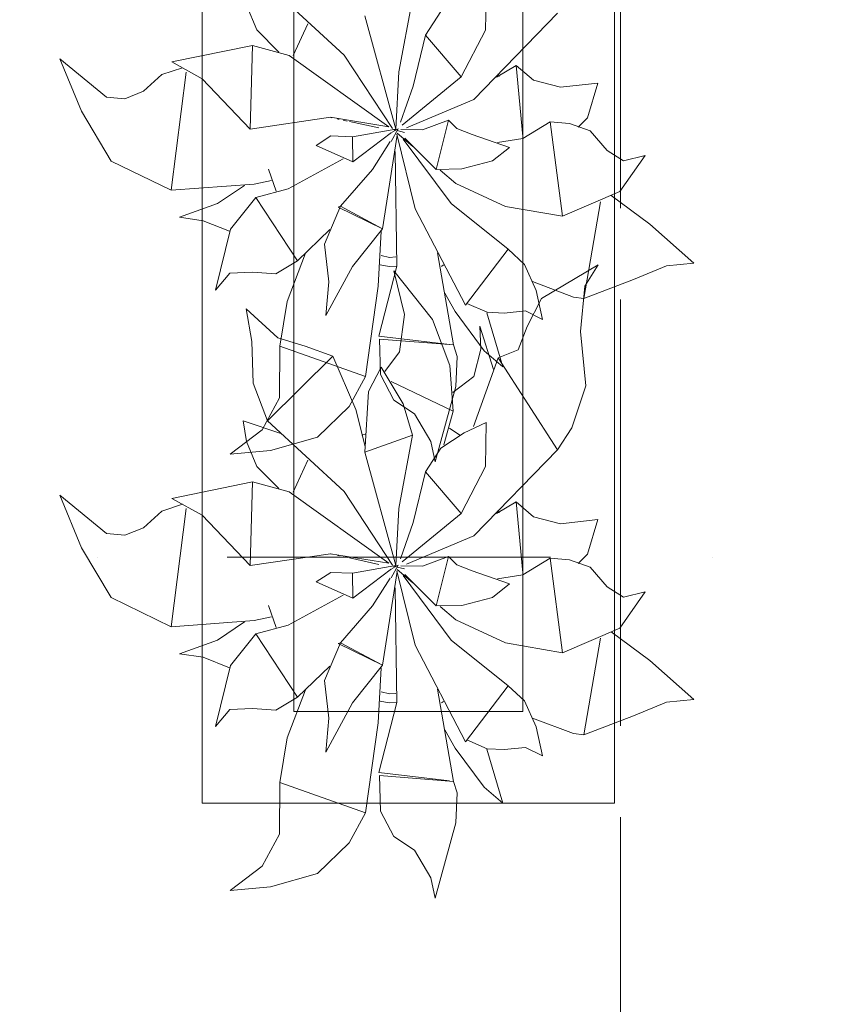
# Model space of a CAD drawing. Header units: millimetres. Extents: x -14761 to 157739, y -22400 to 107990.
# Tile 155 of 228: x 120194 to 121076, y 27087 to 28161. Entities that reach past the tile are written whole.
import ezdxf

# ---------------------------------------------------------------- set-up
doc = ezdxf.new("R2010")
doc.units = ezdxf.units.MM
doc.header["$MEASUREMENT"] = 0
doc.linetypes.add('Штриховая', pattern=[564.444447, 282.222223, -282.222223])
doc.linetypes.add('Штрихпунктирная', pattern=[670.277762, 352.777767, -176.388884, 0, -141.111112])
for name, color, linetype in [('Интерьер - Мебель', 7, 'Continuous'), ('Элемент Модели - Зона', 7, 'Continuous'), ('Элемент Модели - Оси', 7, 'Continuous')]:
    doc.layers.add(name, color=color, linetype=linetype)

msp = doc.modelspace()

# ---------------------------------------------------------------- linework, layer by layer
at = {"layer": 'Интерьер - Мебель', "color": 7, "linetype": 'Continuous', "lineweight": 15}
for p, q in [((120393.5, 28806.8), (120393.5, 27306.8)), ((120843.5, 27306.8), (120843.5, 28806.8)), ((120493.5, 28706.8), (120493.5, 27406.8)), ((120743.5, 27406.8), (120743.5, 28706.8)), ((120493.5, 27406.8), (120743.5, 27406.8)), ((120393.5, 27306.8), (120843.5, 27306.8))]:
    msp.add_line(p, q, dxfattribs=at)
at = {"layer": 'Интерьер - Мебель', "color": 252, "linetype": 'Continuous', "lineweight": 5}
for p, q in [((120464.7, 28199.7), (120548.2, 28122.5)), ((120464.7, 28199.7), (120548.2, 28122.5)), ((120702.7, 28149.9), (120703.5, 28197.9)), ((120702.7, 28149.9), (120703.5, 28197.9)), ((120607.9, 28104.2), (120622.9, 28184)), ((120607.9, 28104.2), (120622.9, 28184)), ((120441.7, 28177), (120453.1, 28150)), ((120441.7, 28177), (120453.1, 28150)), ((120571, 28165.6), (120604.6, 28041.8)), ((120571, 28165.6), (120604.6, 28041.8)), ((120637, 28144.2), (120653.7, 28170)), ((120637, 28144.2), (120653.7, 28170)), ((120689.7, 28074.2), (120781, 28168.2)), ((120689.7, 28074.2), (120781, 28168.2)), ((120453.1, 28150), (120476.9, 28125.7)), ((120453.1, 28150), (120476.9, 28125.7)), ((120492.6, 28122), (120508.6, 28156.8)), ((120492.6, 28122), (120508.6, 28156.8)), ((120676, 28098.8), (120702.7, 28149.9)), ((120676, 28098.8), (120702.7, 28149.9)), ((120623.8, 28088.8), (120637, 28144.2)), ((120623.8, 28088.8), (120637, 28144.2)), ((120637, 28144.2), (120676, 28098.8)), ((120637, 28144.2), (120676, 28098.8)), ((120360.2, 28115.1), (120448.3, 28133.1)), ((120360.2, 28115.1), (120448.3, 28133.1)), ((120445.6, 28041.9), (120448.3, 28133.1)), ((120445.6, 28041.9), (120448.3, 28133.1)), ((120448.3, 28133.1), (120488.3, 28122.1)), ((120448.3, 28133.1), (120488.3, 28122.1)), ((120238.1, 28118.6), (120261.6, 28061.3)), ((120238.1, 28118.6), (120288.9, 28076.9)), ((120238.1, 28118.6), (120261.6, 28061.3)), ((120238.1, 28118.6), (120288.9, 28076.9)), ((120488.3, 28122.1), (120597, 28044.5)), ((120488.3, 28122.1), (120597, 28044.5)), ((120548.2, 28122.5), (120601, 28042.5)), ((120548.2, 28122.5), (120601, 28042.5)), ((120349.2, 28101.3), (120372, 28108.6)), ((120349.2, 28101.3), (120372, 28108.6)), ((120360.2, 28115.1), (120393.4, 28096.8)), ((120360.2, 28115.1), (120393.4, 28096.8)), ((120714.7, 28098.6), (120736.1, 28111.2)), ((120714.7, 28098.6), (120736.1, 28111.2)), ((120736.1, 28111.2), (120743.4, 28034)), ((120736.1, 28111.2), (120754.9, 28095.1)), ((120736.1, 28111.2), (120743.4, 28034)), ((120736.1, 28111.2), (120754.9, 28095.1)), ((120329.4, 28083.1), (120349.2, 28101.3)), ((120329.4, 28083.1), (120349.2, 28101.3)), ((120359.5, 27975.1), (120375.8, 28104.1)), ((120359.5, 27975.1), (120375.8, 28104.1)), ((120393.4, 28096.8), (120445.6, 28041.9)), ((120393.4, 28096.8), (120445.6, 28041.9)), ((120604.6, 28041.8), (120607.9, 28104.2)), ((120604.6, 28041.8), (120607.9, 28104.2)), ((120611.8, 28046), (120676, 28098.8)), ((120611.8, 28046), (120676, 28098.8)), ((120716.5, 28102.2), (120717.4, 28099.4)), ((120716.5, 28102.2), (120717.4, 28099.4)), ((120609.7, 28049.3), (120623.8, 28088.8)), ((120609.7, 28049.3), (120623.8, 28088.8)), ((120754.9, 28095.1), (120784.4, 28087.5)), ((120754.9, 28095.1), (120784.4, 28087.5)), ((120784.4, 28087.5), (120825.2, 28092.1)), ((120784.4, 28087.5), (120825.2, 28092.1)), ((120813.8, 28054.3), (120825.2, 28092.1)), ((120813.8, 28054.3), (120825.2, 28092.1)), ((120288.9, 28076.9), (120308.9, 28074.8)), ((120288.9, 28076.9), (120308.9, 28074.8)), ((120308.9, 28074.8), (120329.4, 28083.1)), ((120308.9, 28074.8), (120329.4, 28083.1)), ((120616.5, 28043.3), (120689.7, 28074.2)), ((120616.5, 28043.3), (120689.7, 28074.2)), ((120261.6, 28061.3), (120294.1, 28007)), ((120261.6, 28061.3), (120294.1, 28007)), ((120445.6, 28041.9), (120533.5, 28054.8)), ((120445.6, 28041.9), (120533.5, 28054.8)), ((120533.5, 28054.8), (120597, 28044.5)), ((120533.5, 28054.8), (120597, 28044.5)), ((120533.9, 28054.5), (120535, 28054.2)), ((120533.9, 28054.5), (120535, 28054.2)), ((120540.6, 28053), (120542.8, 28052.5)), ((120540.6, 28053), (120542.8, 28052.5)), ((120803.9, 28044.1), (120813.8, 28054.3)), ((120803.9, 28044.1), (120813.8, 28054.3)), ((120547.3, 28051.6), (120551.8, 28050.6)), ((120547.3, 28051.6), (120551.8, 28050.6)), ((120554, 28050.1), (120586.3, 28043.1)), ((120554, 28050.1), (120586.3, 28043.1)), ((120599.8, 28028.3), (120607.2, 28042.2)), ((120599.8, 28028.3), (120607.2, 28042.2)), ((120600.6, 28038.6), (120607.2, 28042.2)), ((120600.6, 28038.6), (120607.2, 28042.2)), ((120634, 28041), (120662.4, 28051.8)), ((120634, 28041), (120662.4, 28051.8)), ((120648.8, 27998), (120662.4, 28051.8)), ((120648.8, 27998), (120662.4, 28051.8)), ((120662.4, 28051.8), (120671.3, 28042.7)), ((120662.4, 28051.8), (120671.3, 28042.7)), ((120671.3, 28042.7), (120688.1, 28036.1)), ((120671.3, 28042.7), (120688.1, 28036.1)), ((120743.4, 28031.7), (120773, 28049.7)), ((120743.4, 28031.7), (120773, 28049.7)), ((120773, 28049.7), (120786.7, 27946.8)), ((120773, 28049.7), (120794.3, 28048)), ((120773, 28049.7), (120786.7, 27946.8)), ((120773, 28049.7), (120794.3, 28048)), ((120794.3, 28048), (120816.9, 28040)), ((120794.3, 28048), (120816.9, 28040)), ((120517.7, 28024.1), (120533.7, 28034.4)), ((120517.7, 28024.1), (120533.7, 28034.4)), ((120533.7, 28034.4), (120557.6, 28033.5)), ((120533.7, 28034.4), (120557.6, 28033.5)), ((120557.6, 28033.5), (120604.6, 28041.8)), ((120557.6, 28033.5), (120604.6, 28041.8)), ((120557.6, 28033.5), (120557.8, 28006.3)), ((120557.6, 28033.5), (120557.8, 28006.3)), ((120557.8, 28006.3), (120600.1, 28038.3)), ((120557.8, 28006.3), (120600.1, 28038.3)), ((120590.2, 27933.2), (120606.1, 28035.2)), ((120590.2, 27933.2), (120606.1, 28035.2)), ((120601.8, 28041.3), (120604, 28040.7)), ((120601.8, 28041.3), (120604, 28040.7)), ((120603.5, 28040.9), (120604.6, 28041.8)), ((120603.5, 28040.9), (120604.6, 28041.8)), ((120606, 28036.2), (120626, 27954.9)), ((120606, 28036.2), (120626, 27954.9)), ((120606.3, 28040.2), (120614.2, 28038.3)), ((120606.3, 28040.2), (120614.2, 28038.3)), ((120606.3, 28037.4), (120623.2, 28023)), ((120606.3, 28037.4), (120623.2, 28023)), ((120610.1, 28041.6), (120634, 28041)), ((120610.1, 28041.6), (120634, 28041)), ((120614.4, 28032.1), (120648.8, 27998)), ((120614.4, 28032.1), (120648.8, 27998)), ((120688.1, 28036.1), (120728.7, 28021.9)), ((120688.1, 28036.1), (120728.7, 28021.9)), ((120715.8, 28027.4), (120743.4, 28031.7)), ((120715.8, 28027.4), (120743.4, 28031.7)), ((120816.9, 28040), (120835.4, 28018.6)), ((120816.9, 28040), (120835.4, 28018.6)), ((120517.7, 28024.1), (120557.8, 28006.3)), ((120517.7, 28024.1), (120557.8, 28006.3)), ((120579.2, 27997.8), (120598.4, 28028.2)), ((120579.2, 27997.8), (120598.4, 28028.2)), ((120612.7, 28031), (120665.2, 27960.7)), ((120612.7, 28031), (120665.2, 27960.7)), ((120710.1, 28007.1), (120728.7, 28021.9)), ((120710.1, 28007.1), (120728.7, 28021.9)), ((120603.9, 28017.4), (120606, 27892.5)), ((120603.9, 28017.4), (120606, 27892.5)), ((120835.4, 28018.6), (120853.2, 28007.3)), ((120835.4, 28018.6), (120853.2, 28007.3)), ((120849.3, 27973.7), (120877, 28013.2)), ((120849.3, 27973.7), (120877, 28013.2)), ((120853.2, 28007.3), (120877, 28013.2)), ((120853.2, 28007.3), (120877, 28013.2)), ((120294.1, 28007), (120359.5, 27975.1)), ((120294.1, 28007), (120359.5, 27975.1)), ((120487.4, 27976.9), (120547.3, 28009.6)), ((120487.4, 27976.9), (120547.3, 28009.6)), ((120676.6, 27998.4), (120710.1, 28007.1)), ((120676.6, 27998.4), (120710.1, 28007.1)), ((120465.8, 27998.2), (120474.1, 27974.3)), ((120465.8, 27998.2), (120474.1, 27974.3)), ((120544.5, 27957.8), (120579.2, 27997.8)), ((120544.5, 27957.8), (120579.2, 27997.8)), ((120648.8, 27998), (120676.6, 27998.4)), ((120648.8, 27998), (120676.6, 27998.4)), ((120653.3, 27997.2), (120670.2, 27982.7)), ((120653.3, 27997.2), (120670.2, 27982.7)), ((120359.5, 27975.1), (120450.1, 27982)), ((120359.5, 27975.1), (120450.1, 27982)), ((120410.1, 27960.7), (120439.5, 27980.5)), ((120410.1, 27960.7), (120439.5, 27980.5)), ((120450.1, 27982), (120469.1, 27985.9)), ((120450.1, 27982), (120469.1, 27985.9)), ((120670.2, 27982.7), (120724.5, 27957.5)), ((120670.2, 27982.7), (120724.5, 27957.5)), ((120424.4, 27932.9), (120451.9, 27967.2)), ((120424.4, 27932.9), (120451.9, 27967.2)), ((120451.9, 27967.2), (120487.4, 27976.9)), ((120451.9, 27967.2), (120487.4, 27976.9)), ((120451.9, 27967.2), (120497.3, 27898.3)), ((120451.9, 27967.2), (120497.3, 27898.3)), ((120786.7, 27946.8), (120849.3, 27973.7)), ((120786.7, 27946.8), (120849.3, 27973.7)), ((120839.6, 27969.5), (120882, 27938.1)), ((120839.6, 27969.5), (120882, 27938.1)), ((120368.7, 27945.7), (120410.1, 27960.7)), ((120368.7, 27945.7), (120410.1, 27960.7)), ((120526.9, 27916.3), (120544.5, 27957.8)), ((120526.9, 27916.3), (120544.5, 27957.8)), ((120541.9, 27956.9), (120544.5, 27957.8)), ((120541.9, 27956.9), (120544.5, 27957.8)), ((120541.9, 27956.9), (120590.2, 27933.2)), ((120541.9, 27956.9), (120590.2, 27933.2)), ((120544.5, 27957.8), (120590.2, 27933.2)), ((120544.5, 27957.8), (120590.2, 27933.2)), ((120665.2, 27960.7), (120727.5, 27910.8)), ((120665.2, 27960.7), (120727.5, 27910.8)), ((120724.5, 27957.5), (120786.7, 27946.8)), ((120724.5, 27957.5), (120786.7, 27946.8)), ((120810.1, 27857.2), (120828.2, 27962.5)), ((120810.1, 27857.2), (120828.2, 27962.5)), ((120368.7, 27945.7), (120394.5, 27942)), ((120368.7, 27945.7), (120394.5, 27942)), ((120626, 27954.9), (120680.7, 27849.7)), ((120626, 27954.9), (120680.7, 27849.7)), ((120394.5, 27942), (120423.1, 27930.4)), ((120394.5, 27942), (120423.1, 27930.4)), ((120882, 27938.1), (120930.1, 27895.6)), ((120882, 27938.1), (120930.1, 27895.6)), ((120408, 27866.3), (120424.4, 27932.9)), ((120408, 27866.3), (120424.4, 27932.9)), ((120497.3, 27898.3), (120532.8, 27932.2)), ((120497.3, 27898.3), (120532.8, 27932.2)), ((120557.3, 27892), (120590.2, 27933.2)), ((120557.3, 27892), (120590.2, 27933.2)), ((120585.6, 27870.4), (120588.8, 27930.4)), ((120585.6, 27870.4), (120588.8, 27930.4)), ((120526.9, 27916.3), (120531.6, 27875.2)), ((120526.9, 27916.3), (120531.6, 27875.2)), ((120486, 27853.8), (120506.3, 27906.4)), ((120486, 27853.8), (120506.3, 27906.4)), ((120588.8, 27903.9), (120598, 27902)), ((120588.8, 27903.9), (120598, 27902)), ((120598, 27902), (120604.6, 27902.4)), ((120598, 27902), (120604.6, 27902.4)), ((120650.2, 27906.9), (120667.7, 27806.4)), ((120650.2, 27906.9), (120667.7, 27806.4)), ((120680.7, 27849.7), (120727.5, 27910.8)), ((120680.7, 27849.7), (120727.5, 27910.8)), ((120727.5, 27910.8), (120745, 27894.2)), ((120727.5, 27910.8), (120745, 27894.2)), ((120473.9, 27884), (120497.3, 27898.3)), ((120473.9, 27884), (120497.3, 27898.3)), ((120528.3, 27838.4), (120557.3, 27892)), ((120528.3, 27838.4), (120557.3, 27892)), ((120586.1, 27816), (120606, 27892.5)), ((120586.1, 27816), (120606, 27892.5)), ((120587.5, 27894), (120597.6, 27892)), ((120587.5, 27894), (120597.6, 27892)), ((120597.6, 27892), (120605.4, 27892.4)), ((120597.6, 27892), (120605.4, 27892.4)), ((120654.5, 27892.2), (120656.7, 27893.7)), ((120654.5, 27892.2), (120656.7, 27893.7)), ((120745, 27894.2), (120758, 27866)), ((120745, 27894.2), (120758, 27866)), ((120763.8, 27857.1), (120825.6, 27893.9)), ((120763.8, 27857.1), (120825.6, 27893.9)), ((120811.1, 27870.5), (120825.6, 27893.9)), ((120811.1, 27870.5), (120825.6, 27893.9)), ((120864.2, 27877.9), (120900.1, 27892.8)), ((120864.2, 27877.9), (120900.1, 27892.8)), ((120900.1, 27892.8), (120930.1, 27895.6)), ((120900.1, 27892.8), (120930.1, 27895.6)), ((120408, 27866.3), (120423.5, 27884.9)), ((120408, 27866.3), (120423.5, 27884.9)), ((120423.5, 27884.9), (120448.4, 27886)), ((120423.5, 27884.9), (120448.4, 27886)), ((120448.4, 27886), (120473.9, 27884)), ((120448.4, 27886), (120473.9, 27884)), ((120602.5, 27887.2), (120614.1, 27839.8)), ((120602.5, 27887.2), (120644.6, 27834.2)), ((120602.5, 27887.2), (120614.1, 27839.8)), ((120602.5, 27887.2), (120644.6, 27834.2)), ((120528.3, 27838.4), (120531.6, 27875.2)), ((120528.3, 27838.4), (120531.6, 27875.2)), ((120571.8, 27772.2), (120585.6, 27870.4)), ((120571.8, 27772.2), (120585.6, 27870.4)), ((120753.8, 27875.5), (120798.7, 27858.6)), ((120753.8, 27875.5), (120798.7, 27858.6)), ((120806.3, 27821.3), (120811.1, 27870.5)), ((120806.3, 27821.3), (120811.1, 27870.5)), ((120810.1, 27857.2), (120864.2, 27877.9)), ((120810.1, 27857.2), (120864.2, 27877.9)), ((120658.2, 27862.8), (120669.6, 27842.8)), ((120658.2, 27862.8), (120669.6, 27842.8)), ((120758, 27866), (120764.9, 27834.1)), ((120758, 27866), (120764.9, 27834.1)), ((120478.3, 27805.3), (120486, 27853.8)), ((120478.3, 27805.3), (120486, 27853.8)), ((120682.2, 27851.8), (120704.6, 27842.1)), ((120682.2, 27851.8), (120704.6, 27842.1)), ((120748, 27826.5), (120763.8, 27857.1)), ((120748, 27826.5), (120763.8, 27857.1)), ((120798.7, 27858.6), (120810.1, 27857.2)), ((120798.7, 27858.6), (120810.1, 27857.2)), ((120441.3, 27845.7), (120447.5, 27810.2)), ((120441.3, 27845.7), (120476, 27814.2)), ((120441.3, 27845.7), (120447.5, 27810.2)), ((120441.3, 27845.7), (120476, 27814.2)), ((120608.9, 27798.9), (120614.1, 27839.8)), ((120608.9, 27798.9), (120614.1, 27839.8)), ((120669.6, 27842.8), (120701.1, 27800)), ((120669.6, 27842.8), (120701.1, 27800)), ((120704, 27841.4), (120721.5, 27782.7)), ((120704, 27841.4), (120721.5, 27782.7)), ((120704.6, 27842.1), (120722.9, 27841.1)), ((120704.6, 27842.1), (120722.9, 27841.1)), ((120722.9, 27841.1), (120746.1, 27843.5)), ((120722.9, 27841.1), (120746.1, 27843.5)), ((120746.1, 27843.5), (120764.9, 27834.1)), ((120746.1, 27843.5), (120764.9, 27834.1)), ((120644.6, 27834.2), (120663.7, 27784.1)), ((120644.6, 27834.2), (120663.7, 27784.1)), ((120696.3, 27826.9), (120697.5, 27801.8)), ((120696.3, 27826.9), (120711.3, 27779.7)), ((120696.3, 27826.9), (120697.5, 27801.8)), ((120696.3, 27826.9), (120711.3, 27779.7)), ((120738.1, 27801.1), (120748, 27826.5)), ((120738.1, 27801.1), (120748, 27826.5)), ((120806.3, 27821.3), (120812.1, 27761.8)), ((120806.3, 27821.3), (120812.1, 27761.8)), ((120447.5, 27810.2), (120449, 27764.7)), ((120447.5, 27810.2), (120449, 27764.7)), ((120476, 27814.2), (120505.8, 27805)), ((120476, 27814.2), (120505.8, 27805)), ((120586.1, 27816), (120663.2, 27806.9)), ((120586.1, 27816), (120663.2, 27806.9)), ((120586.8, 27812.8), (120588.1, 27774.1)), ((120586.8, 27812.8), (120667.7, 27806.4)), ((120586.8, 27812.8), (120588.1, 27774.1)), ((120586.8, 27812.8), (120667.7, 27806.4)), ((120667.7, 27806.4), (120671.7, 27794)), ((120667.7, 27806.4), (120671.7, 27794)), ((120477.8, 27748.9), (120478.3, 27805.3)), ((120477.8, 27748.9), (120478.3, 27805.3)), ((120478.3, 27805.3), (120571.8, 27772.2)), ((120478.3, 27805.3), (120571.8, 27772.2)), ((120505.8, 27805), (120536, 27794.3)), ((120505.8, 27805), (120536, 27794.3)), ((120592.6, 27777.5), (120608.9, 27798.9)), ((120592.6, 27777.5), (120608.9, 27798.9)), ((120690, 27772.1), (120697.5, 27801.8)), ((120690, 27772.1), (120697.5, 27801.8)), ((120701.1, 27800), (120721.5, 27782.7)), ((120701.1, 27800), (120721.5, 27782.7)), ((120716.3, 27792.4), (120738.1, 27801.1)), ((120716.3, 27792.4), (120738.1, 27801.1)), ((120464.7, 27723.7), (120536, 27794.3)), ((120464.7, 27723.7), (120536, 27794.3)), ((120536, 27794.3), (120561.1, 27735.9)), ((120536, 27794.3), (120561.1, 27735.9)), ((120663.7, 27784.1), (120667.4, 27734.2)), ((120663.7, 27784.1), (120667.4, 27734.2)), ((120670.4, 27761.2), (120671.7, 27794)), ((120670.4, 27761.2), (120671.7, 27794)), ((120689.4, 27717.4), (120716.3, 27792.4)), ((120689.4, 27717.4), (120716.3, 27792.4)), ((120716.3, 27792.4), (120781, 27692.2)), ((120716.3, 27792.4), (120781, 27692.2)), ((120575, 27755.6), (120588.8, 27782.2)), ((120575, 27755.6), (120588.8, 27782.2)), ((120588.1, 27774.1), (120602.5, 27746.3)), ((120588.1, 27774.1), (120602.5, 27746.3)), ((120588.8, 27782.2), (120612.7, 27742.2)), ((120588.8, 27782.2), (120612.7, 27742.2)), ((120449, 27764.7), (120464.7, 27723.7)), ((120449, 27764.7), (120464.7, 27723.7)), ((120553.8, 27739.2), (120571.8, 27772.2)), ((120553.8, 27739.2), (120571.8, 27772.2)), ((120599.5, 27766.5), (120667.4, 27734.2)), ((120599.5, 27766.5), (120667.4, 27734.2)), ((120667.1, 27754.7), (120690, 27772.1)), ((120667.1, 27754.7), (120690, 27772.1)), ((120571, 27689.6), (120575, 27755.6)), ((120571, 27689.6), (120575, 27755.6)), ((120647.6, 27678.9), (120670.4, 27761.2)), ((120647.6, 27678.9), (120670.4, 27761.2)), ((120796.8, 27716), (120812.1, 27761.8)), ((120796.8, 27716), (120812.1, 27761.8)), ((120458.8, 27713.9), (120477.8, 27748.9)), ((120458.8, 27713.9), (120477.8, 27748.9)), ((120602.5, 27746.3), (120625.2, 27731.4)), ((120602.5, 27746.3), (120625.2, 27731.4)), ((120612.7, 27742.2), (120622.9, 27707.9)), ((120612.7, 27742.2), (120622.9, 27707.9)), ((120519.1, 27705.9), (120553.8, 27739.2)), ((120519.1, 27705.9), (120553.8, 27739.2)), ((120561.1, 27735.9), (120571.4, 27695.6)), ((120561.1, 27735.9), (120571.4, 27695.6)), ((120625.2, 27731.4), (120642.8, 27701.3)), ((120625.2, 27731.4), (120642.8, 27701.3)), ((120657.3, 27697.5), (120667.4, 27734.2)), ((120657.3, 27697.5), (120667.4, 27734.2)), ((120438.2, 27723.7), (120441.7, 27701)), ((120438.2, 27723.7), (120479.2, 27710)), ((120438.2, 27723.7), (120441.7, 27701)), ((120438.2, 27723.7), (120479.2, 27710)), ((120464.7, 27723.7), (120548.2, 27646.5)), ((120464.7, 27723.7), (120548.2, 27646.5)), ((120679.4, 27710.7), (120703.5, 27721.9)), ((120679.4, 27710.7), (120703.5, 27721.9)), ((120702.7, 27673.9), (120703.5, 27721.9)), ((120702.7, 27673.9), (120703.5, 27721.9)), ((120424.1, 27687.4), (120458.8, 27713.9)), ((120424.1, 27687.4), (120458.8, 27713.9)), ((120567.8, 27708.2), (120572.2, 27709.6)), ((120567.8, 27708.2), (120572.2, 27709.6)), ((120653.7, 27694), (120679.4, 27710.7)), ((120653.7, 27694), (120679.4, 27710.7)), ((120663.4, 27715.8), (120674.5, 27708.1)), ((120663.4, 27715.8), (120674.5, 27708.1)), ((120781, 27692.2), (120796.8, 27716)), ((120781, 27692.2), (120796.8, 27716)), ((120441.7, 27701), (120453.1, 27674)), ((120441.7, 27701), (120453.1, 27674)), ((120467.9, 27691.2), (120519.1, 27705.9)), ((120467.9, 27691.2), (120519.1, 27705.9)), ((120571, 27689.6), (120622.9, 27707.9)), ((120571, 27689.6), (120622.9, 27707.9)), ((120607.9, 27628.2), (120622.9, 27707.9)), ((120607.9, 27628.2), (120622.9, 27707.9)), ((120642.8, 27701.3), (120647.6, 27678.9)), ((120642.8, 27701.3), (120647.6, 27678.9)), ((120424.1, 27687.4), (120467.9, 27691.2)), ((120424.1, 27687.4), (120467.9, 27691.2)), ((120571, 27689.6), (120604.6, 27565.8)), ((120571, 27689.6), (120604.6, 27565.8)), ((120637, 27668.2), (120653.7, 27694)), ((120637, 27668.2), (120653.7, 27694)), ((120689.7, 27598.1), (120781, 27692.2)), ((120689.7, 27598.1), (120781, 27692.2)), ((120492.6, 27646), (120508.6, 27680.8)), ((120492.6, 27646), (120508.6, 27680.8)), ((120453.1, 27674), (120476.9, 27649.7)), ((120453.1, 27674), (120476.9, 27649.7)), ((120623.8, 27612.8), (120637, 27668.2)), ((120623.8, 27612.8), (120637, 27668.2)), ((120637, 27668.2), (120676, 27622.7)), ((120637, 27668.2), (120676, 27622.7)), ((120676, 27622.7), (120702.7, 27673.9)), ((120676, 27622.7), (120702.7, 27673.9)), ((120360.2, 27639.1), (120448.3, 27657.1)), ((120360.2, 27639.1), (120448.3, 27657.1)), ((120445.6, 27565.9), (120448.3, 27657.1)), ((120445.6, 27565.9), (120448.3, 27657.1)), ((120448.3, 27657.1), (120488.3, 27646.1)), ((120448.3, 27657.1), (120488.3, 27646.1)), ((120488.3, 27646.1), (120597, 27568.4)), ((120488.3, 27646.1), (120597, 27568.4)), ((120548.2, 27646.5), (120601, 27566.4)), ((120548.2, 27646.5), (120601, 27566.4)), ((120238.1, 27642.5), (120261.6, 27585.3)), ((120238.1, 27642.5), (120288.9, 27600.9)), ((120238.1, 27642.5), (120261.6, 27585.3)), ((120238.1, 27642.5), (120288.9, 27600.9)), ((120360.2, 27639.1), (120393.4, 27620.7)), ((120360.2, 27639.1), (120393.4, 27620.7)), ((120714.7, 27622.5), (120736.1, 27635.2)), ((120714.7, 27622.5), (120736.1, 27635.2)), ((120736.1, 27635.2), (120743.4, 27558)), ((120736.1, 27635.2), (120754.9, 27619)), ((120736.1, 27635.2), (120743.4, 27558)), ((120736.1, 27635.2), (120754.9, 27619)), ((120329.4, 27607), (120349.2, 27625.3)), ((120329.4, 27607), (120349.2, 27625.3)), ((120349.2, 27625.3), (120372, 27632.6)), ((120349.2, 27625.3), (120372, 27632.6)), ((120359.5, 27499.1), (120375.8, 27628.1)), ((120359.5, 27499.1), (120375.8, 27628.1)), ((120604.6, 27565.8), (120607.9, 27628.2)), ((120604.6, 27565.8), (120607.9, 27628.2)), ((120716.5, 27626.2), (120717.4, 27623.4)), ((120716.5, 27626.2), (120717.4, 27623.4)), ((120393.4, 27620.7), (120445.6, 27565.9)), ((120393.4, 27620.7), (120445.6, 27565.9)), ((120609.7, 27573.3), (120623.8, 27612.8)), ((120609.7, 27573.3), (120623.8, 27612.8)), ((120611.8, 27570), (120676, 27622.7)), ((120611.8, 27570), (120676, 27622.7)), ((120754.9, 27619), (120784.4, 27611.5)), ((120754.9, 27619), (120784.4, 27611.5)), ((120784.4, 27611.5), (120825.2, 27616)), ((120784.4, 27611.5), (120825.2, 27616)), ((120813.8, 27578.3), (120825.2, 27616)), ((120813.8, 27578.3), (120825.2, 27616)), ((120308.9, 27598.8), (120329.4, 27607)), ((120308.9, 27598.8), (120329.4, 27607)), ((120288.9, 27600.9), (120308.9, 27598.8)), ((120288.9, 27600.9), (120308.9, 27598.8)), ((120616.5, 27567.3), (120689.7, 27598.1)), ((120616.5, 27567.3), (120689.7, 27598.1)), ((120261.6, 27585.3), (120294.1, 27531)), ((120261.6, 27585.3), (120294.1, 27531)), ((120445.6, 27565.9), (120533.5, 27578.7)), ((120445.6, 27565.9), (120533.5, 27578.7)), ((120533.5, 27578.7), (120597, 27568.4)), ((120533.5, 27578.7), (120597, 27568.4)), ((120533.9, 27578.5), (120535, 27578.2)), ((120533.9, 27578.5), (120535, 27578.2)), ((120540.6, 27577), (120542.8, 27576.5)), ((120540.6, 27577), (120542.8, 27576.5)), ((120547.3, 27575.5), (120551.8, 27574.6)), ((120547.3, 27575.5), (120551.8, 27574.6)), ((120554, 27574.1), (120586.3, 27567)), ((120554, 27574.1), (120586.3, 27567)), ((120634, 27565), (120662.4, 27575.8)), ((120634, 27565), (120662.4, 27575.8)), ((120648.8, 27522), (120662.4, 27575.8)), ((120648.8, 27522), (120662.4, 27575.8)), ((120662.4, 27575.8), (120671.3, 27566.7)), ((120662.4, 27575.8), (120671.3, 27566.7)), ((120743.4, 27555.7), (120773, 27573.7)), ((120743.4, 27555.7), (120773, 27573.7)), ((120773, 27573.7), (120786.7, 27470.8)), ((120773, 27573.7), (120794.3, 27572)), ((120773, 27573.7), (120786.7, 27470.8)), ((120773, 27573.7), (120794.3, 27572)), ((120794.3, 27572), (120816.9, 27563.9)), ((120794.3, 27572), (120816.9, 27563.9)), ((120803.9, 27568), (120813.8, 27578.3)), ((120803.9, 27568), (120813.8, 27578.3)), ((120557.6, 27557.5), (120604.6, 27565.8)), ((120557.6, 27557.5), (120604.6, 27565.8)), ((120557.8, 27530.3), (120600.1, 27562.3)), ((120557.8, 27530.3), (120600.1, 27562.3)), ((120590.2, 27457.2), (120606.1, 27559.2)), ((120590.2, 27457.2), (120606.1, 27559.2)), ((120599.8, 27552.3), (120607.2, 27566.2)), ((120599.8, 27552.3), (120607.2, 27566.2)), ((120600.6, 27562.6), (120607.2, 27566.2)), ((120600.6, 27562.6), (120607.2, 27566.2)), ((120601.8, 27565.3), (120604, 27564.7)), ((120601.8, 27565.3), (120604, 27564.7)), ((120603.5, 27564.9), (120604.6, 27565.8)), ((120603.5, 27564.9), (120604.6, 27565.8)), ((120606, 27560.2), (120626, 27478.9)), ((120606, 27560.2), (120626, 27478.9)), ((120606.3, 27564.2), (120614.2, 27562.3)), ((120606.3, 27564.2), (120614.2, 27562.3)), ((120606.3, 27561.4), (120623.2, 27546.9)), ((120606.3, 27561.4), (120623.2, 27546.9)), ((120610.1, 27565.6), (120634, 27565)), ((120610.1, 27565.6), (120634, 27565)), ((120671.3, 27566.7), (120688.1, 27560.1)), ((120671.3, 27566.7), (120688.1, 27560.1)), ((120688.1, 27560.1), (120728.7, 27545.9)), ((120688.1, 27560.1), (120728.7, 27545.9)), ((120816.9, 27563.9), (120835.4, 27542.6)), ((120816.9, 27563.9), (120835.4, 27542.6)), ((120517.7, 27548.1), (120533.7, 27558.3)), ((120517.7, 27548.1), (120533.7, 27558.3)), ((120517.7, 27548.1), (120557.8, 27530.3)), ((120517.7, 27548.1), (120557.8, 27530.3)), ((120533.7, 27558.3), (120557.6, 27557.5)), ((120533.7, 27558.3), (120557.6, 27557.5)), ((120557.6, 27557.5), (120557.8, 27530.3)), ((120557.6, 27557.5), (120557.8, 27530.3)), ((120579.2, 27521.8), (120598.4, 27552.2)), ((120579.2, 27521.8), (120598.4, 27552.2)), ((120612.7, 27555), (120665.2, 27484.6)), ((120612.7, 27555), (120665.2, 27484.6)), ((120614.4, 27556.1), (120648.8, 27522)), ((120614.4, 27556.1), (120648.8, 27522)), ((120715.8, 27551.4), (120743.4, 27555.7)), ((120715.8, 27551.4), (120743.4, 27555.7)), ((120603.9, 27541.4), (120606, 27416.5)), ((120603.9, 27541.4), (120606, 27416.5)), ((120710.1, 27531.1), (120728.7, 27545.9)), ((120710.1, 27531.1), (120728.7, 27545.9)), ((120835.4, 27542.6), (120853.2, 27531.3)), ((120835.4, 27542.6), (120853.2, 27531.3)), ((120849.3, 27497.6), (120877, 27537.2)), ((120849.3, 27497.6), (120877, 27537.2)), ((120853.2, 27531.3), (120877, 27537.2)), ((120853.2, 27531.3), (120877, 27537.2)), ((120294.1, 27531), (120359.5, 27499.1)), ((120294.1, 27531), (120359.5, 27499.1)), ((120487.4, 27500.9), (120547.3, 27533.6)), ((120487.4, 27500.9), (120547.3, 27533.6)), ((120676.6, 27522.4), (120710.1, 27531.1)), ((120676.6, 27522.4), (120710.1, 27531.1)), ((120465.8, 27522.1), (120474.1, 27498.3)), ((120465.8, 27522.1), (120474.1, 27498.3)), ((120544.5, 27481.7), (120579.2, 27521.8)), ((120544.5, 27481.7), (120579.2, 27521.8)), ((120648.8, 27522), (120676.6, 27522.4)), ((120648.8, 27522), (120676.6, 27522.4)), ((120653.3, 27521.2), (120670.2, 27506.7)), ((120653.3, 27521.2), (120670.2, 27506.7)), ((120359.5, 27499.1), (120450.1, 27506)), ((120359.5, 27499.1), (120450.1, 27506)), ((120450.1, 27506), (120469.1, 27509.9)), ((120450.1, 27506), (120469.1, 27509.9)), ((120670.2, 27506.7), (120724.5, 27481.5)), ((120670.2, 27506.7), (120724.5, 27481.5)), ((120410.1, 27484.6), (120439.5, 27504.5)), ((120410.1, 27484.6), (120439.5, 27504.5)), ((120451.9, 27491.2), (120487.4, 27500.9)), ((120451.9, 27491.2), (120487.4, 27500.9)), ((120786.7, 27470.8), (120849.3, 27497.6)), ((120786.7, 27470.8), (120849.3, 27497.6)), ((120368.7, 27469.7), (120410.1, 27484.6)), ((120368.7, 27469.7), (120410.1, 27484.6)), ((120424.4, 27456.9), (120451.9, 27491.2)), ((120424.4, 27456.9), (120451.9, 27491.2)), ((120451.9, 27491.2), (120497.3, 27422.3)), ((120451.9, 27491.2), (120497.3, 27422.3)), ((120665.2, 27484.6), (120727.5, 27434.7)), ((120665.2, 27484.6), (120727.5, 27434.7)), ((120810.1, 27381.1), (120828.2, 27486.5)), ((120810.1, 27381.1), (120828.2, 27486.5)), ((120839.6, 27493.5), (120882, 27462.1)), ((120839.6, 27493.5), (120882, 27462.1)), ((120526.9, 27440.3), (120544.5, 27481.7)), ((120526.9, 27440.3), (120544.5, 27481.7)), ((120541.9, 27480.9), (120544.5, 27481.7)), ((120541.9, 27480.9), (120544.5, 27481.7)), ((120541.9, 27480.9), (120590.2, 27457.2)), ((120541.9, 27480.9), (120590.2, 27457.2)), ((120544.5, 27481.7), (120590.2, 27457.2)), ((120544.5, 27481.7), (120590.2, 27457.2)), ((120626, 27478.9), (120680.7, 27373.7)), ((120626, 27478.9), (120680.7, 27373.7)), ((120724.5, 27481.5), (120786.7, 27470.8)), ((120724.5, 27481.5), (120786.7, 27470.8)), ((120368.7, 27469.7), (120394.5, 27466)), ((120368.7, 27469.7), (120394.5, 27466)), ((120394.5, 27466), (120423.1, 27454.4)), ((120394.5, 27466), (120423.1, 27454.4)), ((120882, 27462.1), (120930.1, 27419.6)), ((120882, 27462.1), (120930.1, 27419.6)), ((120408, 27390.3), (120424.4, 27456.9)), ((120408, 27390.3), (120424.4, 27456.9)), ((120497.3, 27422.3), (120532.8, 27456.2)), ((120497.3, 27422.3), (120532.8, 27456.2)), ((120557.3, 27415.9), (120590.2, 27457.2)), ((120557.3, 27415.9), (120590.2, 27457.2)), ((120585.6, 27394.4), (120588.8, 27454.4)), ((120585.6, 27394.4), (120588.8, 27454.4)), ((120486, 27377.8), (120506.3, 27430.3)), ((120486, 27377.8), (120506.3, 27430.3)), ((120526.9, 27440.3), (120531.6, 27399.2)), ((120526.9, 27440.3), (120531.6, 27399.2)), ((120650.2, 27430.9), (120667.7, 27330.3)), ((120650.2, 27430.9), (120667.7, 27330.3)), ((120680.7, 27373.7), (120727.5, 27434.7)), ((120680.7, 27373.7), (120727.5, 27434.7)), ((120727.5, 27434.7), (120745, 27418.2)), ((120727.5, 27434.7), (120745, 27418.2)), ((120473.9, 27408), (120497.3, 27422.3)), ((120473.9, 27408), (120497.3, 27422.3)), ((120588.8, 27427.9), (120598, 27426)), ((120588.8, 27427.9), (120598, 27426)), ((120598, 27426), (120604.6, 27426.4)), ((120598, 27426), (120604.6, 27426.4)), ((120900.1, 27416.8), (120930.1, 27419.6)), ((120900.1, 27416.8), (120930.1, 27419.6)), ((120408, 27390.3), (120423.5, 27408.9)), ((120408, 27390.3), (120423.5, 27408.9)), ((120423.5, 27408.9), (120448.4, 27410)), ((120423.5, 27408.9), (120448.4, 27410)), ((120448.4, 27410), (120473.9, 27408)), ((120448.4, 27410), (120473.9, 27408)), ((120528.3, 27362.4), (120557.3, 27415.9)), ((120528.3, 27362.4), (120557.3, 27415.9)), ((120586.1, 27340), (120606, 27416.5)), ((120586.1, 27340), (120606, 27416.5)), ((120587.5, 27418), (120597.6, 27416)), ((120587.5, 27418), (120597.6, 27416)), ((120597.6, 27416), (120605.4, 27416.4)), ((120597.6, 27416), (120605.4, 27416.4)), ((120654.5, 27416.2), (120656.7, 27417.7)), ((120654.5, 27416.2), (120656.7, 27417.7)), ((120745, 27418.2), (120758, 27390)), ((120745, 27418.2), (120758, 27390)), ((120864.2, 27401.9), (120900.1, 27416.8)), ((120864.2, 27401.9), (120900.1, 27416.8)), ((120528.3, 27362.4), (120531.6, 27399.2)), ((120528.3, 27362.4), (120531.6, 27399.2)), ((120753.8, 27399.5), (120798.7, 27382.6)), ((120753.8, 27399.5), (120798.7, 27382.6)), ((120810.1, 27381.1), (120864.2, 27401.9)), ((120810.1, 27381.1), (120864.2, 27401.9)), ((120571.8, 27296.2), (120585.6, 27394.4)), ((120571.8, 27296.2), (120585.6, 27394.4)), ((120658.2, 27386.7), (120669.6, 27366.8)), ((120658.2, 27386.7), (120669.6, 27366.8)), ((120758, 27390), (120764.9, 27358.1)), ((120758, 27390), (120764.9, 27358.1)), ((120478.3, 27329.3), (120486, 27377.8)), ((120478.3, 27329.3), (120486, 27377.8)), ((120798.7, 27382.6), (120810.1, 27381.1)), ((120798.7, 27382.6), (120810.1, 27381.1)), ((120669.6, 27366.8), (120701.1, 27324)), ((120669.6, 27366.8), (120701.1, 27324)), ((120682.2, 27375.7), (120704.6, 27366)), ((120682.2, 27375.7), (120704.6, 27366)), ((120704, 27365.4), (120721.5, 27306.7)), ((120704, 27365.4), (120721.5, 27306.7)), ((120704.6, 27366), (120722.9, 27365.1)), ((120704.6, 27366), (120722.9, 27365.1)), ((120722.9, 27365.1), (120746.1, 27367.4)), ((120722.9, 27365.1), (120746.1, 27367.4)), ((120746.1, 27367.4), (120764.9, 27358.1)), ((120746.1, 27367.4), (120764.9, 27358.1)), ((120586.1, 27340), (120663.2, 27330.9)), ((120586.1, 27340), (120663.2, 27330.9)), ((120586.8, 27336.8), (120588.1, 27298)), ((120586.8, 27336.8), (120667.7, 27330.3)), ((120586.8, 27336.8), (120588.1, 27298)), ((120586.8, 27336.8), (120667.7, 27330.3)), ((120477.8, 27272.9), (120478.3, 27329.3)), ((120477.8, 27272.9), (120478.3, 27329.3)), ((120478.3, 27329.3), (120571.8, 27296.2)), ((120478.3, 27329.3), (120571.8, 27296.2)), ((120667.7, 27330.3), (120671.7, 27318)), ((120667.7, 27330.3), (120671.7, 27318)), ((120701.1, 27324), (120721.5, 27306.7)), ((120701.1, 27324), (120721.5, 27306.7)), ((120670.4, 27285.2), (120671.7, 27318)), ((120670.4, 27285.2), (120671.7, 27318)), ((120553.8, 27263.2), (120571.8, 27296.2)), ((120553.8, 27263.2), (120571.8, 27296.2)), ((120588.1, 27298), (120602.5, 27270.2)), ((120588.1, 27298), (120602.5, 27270.2)), ((120647.6, 27202.9), (120670.4, 27285.2)), ((120647.6, 27202.9), (120670.4, 27285.2)), ((120458.8, 27237.8), (120477.8, 27272.9)), ((120458.8, 27237.8), (120477.8, 27272.9)), ((120602.5, 27270.2), (120625.2, 27255.4)), ((120602.5, 27270.2), (120625.2, 27255.4)), ((120519.1, 27229.9), (120553.8, 27263.2)), ((120519.1, 27229.9), (120553.8, 27263.2)), ((120625.2, 27255.4), (120642.8, 27225.2)), ((120625.2, 27255.4), (120642.8, 27225.2)), ((120424.1, 27211.4), (120458.8, 27237.8)), ((120424.1, 27211.4), (120458.8, 27237.8)), ((120467.9, 27215.2), (120519.1, 27229.9)), ((120467.9, 27215.2), (120519.1, 27229.9)), ((120424.1, 27211.4), (120467.9, 27215.2)), ((120424.1, 27211.4), (120467.9, 27215.2)), ((120642.8, 27225.2), (120647.6, 27202.9)), ((120642.8, 27225.2), (120647.6, 27202.9))]:
    msp.add_line(p, q, dxfattribs=at)
at = {"layer": 'Элемент Модели - Зона', "color": 7, "linetype": 'Штриховая', "lineweight": 15, "flags": 128}
for points in [[(36150, 44957.4), (36110, 44957.4), (36110, 36320), (41880.3, 36320), (41880.3, 39141.6), (45142.5, 42405.1), (45156.7, 42391), (45156.7, 42420), (63300, 42420), (63300, 42400), (77399.7, 42400), (77399.7, 42420), (114081.4, 42420), (117316.7, 39176.5), (117320.1, 38841.9), (117320.1, 36305), (117360, 36305), (117360, 34300), (117120, 34300), (117120, 35700), (116700, 35700), (116700, 36100), (108300, 36100), (108300, 35700), (107700, 35700), (107700, 36100), (99320, 36100), (99320, 26970), (107700, 26970), (107700, 27650), (108300, 27650), (108300, 26460), (112380, 26460), (112380, 27370), (112500, 27370), (112500, 21180.1), (117120, 21180.1), (117120, 26250), (116650, 26250), (116650, 27750), (117120, 27750), (117120, 32800), (117360, 32800), (117360, 20150.1), (117120, 20150.1), (117120, 20940.1), (99320, 20940.1), (99320, 14650.1), (117120, 14650.1), (117120, 17700.1), (116700.1, 17700.1), (116700.1, 18325.6), (117120, 18325.6), (117120, 18650.1), (117360, 18650.1), (117360, 18320.1), (120850, 18320.1), (120850, 37205.1), (120238.9, 37205.1), (120238.9, 45000), (125700, 45000), (125700, 45300), (126300, 45300), (126300, 45000), (141025, 45000), (141025, 45100), (140125, 45100), (140125, 47500), (132700, 47500), (132700, 53680), (130530, 53680), (130530, 54300), (129182.9, 54300), (126300, 54300), (126300, 53700), (125700, 53700), (125700, 54212.5), (124799.8, 54212.5), (117300, 54212.5), (117300, 53700), (116700, 53700), (116700, 54212.5), (108300, 54212.5), (108300, 53700), (107700, 53700), (107700, 54212.5), (99300, 54212.5), (99300, 53700), (98700, 53700), (98700, 54212.5), (90650, 54212.5), (90650, 53700), (90050, 53700), (89950, 53700), (89950, 48632.8), (77450.1, 48632.8), (77450.1, 53800), (77450.1, 61690), (77460.1, 61690), (77460.1, 67850), (74720, 67850), (74720, 59730), (73964.5, 59730), (73964.5, 54212), (72300.1, 54212), (72300.1, 53700), (71700.1, 53700), (71700.1, 54212), (63300, 54212), (63300, 53700), (62700, 53700), (62700, 54212), (61025, 54212), (61025, 46500), (61025, 45000), (54300, 45000), (54300, 44700), (53700, 44700), (53700, 45000), (45300, 45000), (45300, 44700), (44700, 44700), (44700, 45000), (36750, 45000), (36750, 44700), (36150, 44700)], [(120850, 18309.2), (120850, 18300.1), (122410, 18300.1), (122410, 18320.1), (125725, 18320.1), (125725, 24100), (125700, 24100), (125700, 25600), (125725, 25600), (125725, 26250), (125650, 26250), (125650, 27750), (125725, 27750), (125725, 28400), (125700, 28400), (125700, 29900), (125725, 29900), (125725, 35700), (125700, 35700), (125700, 36300), (126300, 36300), (126300, 35825), (134700, 35825), (134700, 36300), (135300, 36300), (135300, 35825), (141025, 35825), (141025, 45000), (138380.7, 45000), (135300, 45000), (135300, 44700), (134700, 44700), (134700, 45000), (126300, 45000), (126300, 44700), (125700, 44700), (125700, 45000), (122696.3, 45000), (122696.3, 42752.3), (124332.5, 42752.3), (124332.5, 39578.1), (122696.3, 39578.1), (122696.3, 37205.1), (120850, 37205.1)]]:
    msp.add_lwpolyline(points, close=True, dxfattribs=at)
at = {"layer": 'Элемент Модели - Оси', "color": 7, "linetype": 'Штрихпунктирная', "lineweight": 15}
msp.add_line((-12314.1, 27575), (155203.5, 27575), dxfattribs=at)

doc.saveas('drawing.dxf')
